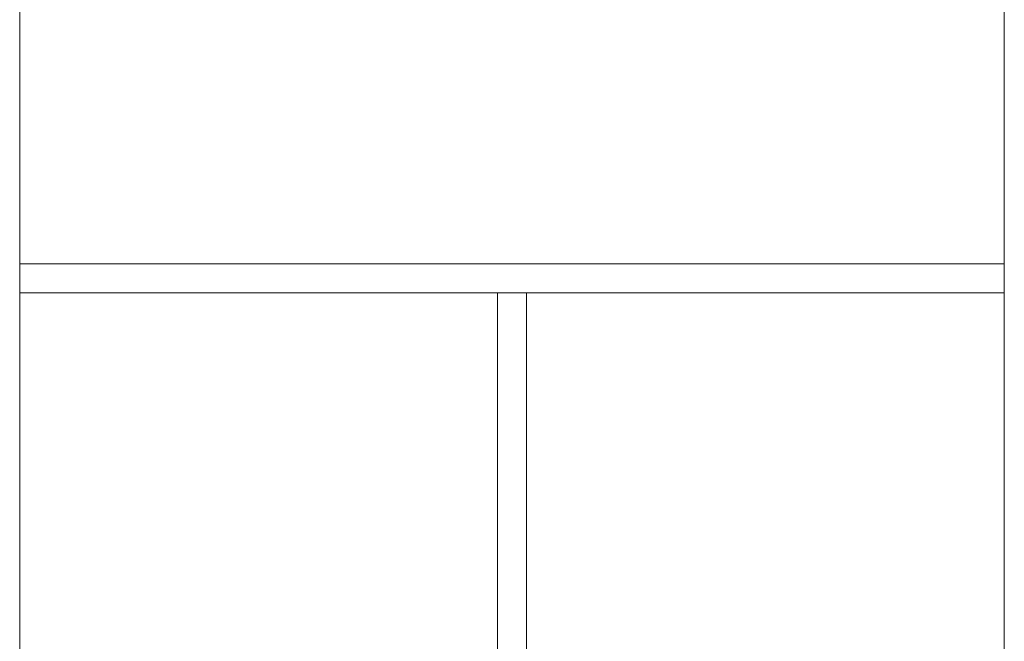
# Model space of a CAD drawing. Header units: millimetres. Extents: x -65 to 293624, y -1905 to 31061.
# Tile 114 of 256: x 55141 to 57191, y 19171 to 20465. Entities that reach past the tile are written whole.
import ezdxf

# ---------------------------------------------------------------- set-up
doc = ezdxf.new("R2010")
doc.units = ezdxf.units.MM
doc.header["$MEASUREMENT"] = 0
for name, color, linetype in [('1232 Välisseinad.AR', 7, 'Continuous'), ('1245 Klaasfassaadid.AR', 7, 'Continuous'), ('1253 Terrassipostid.AR', 7, 'Continuous')]:
    doc.layers.add(name, color=color, linetype=linetype)

# ---------------------------------------------------------------- blocks, each defined once
blk = doc.blocks.new('Section Element_16_2', base_point=(-38239, 12361.4))
at = {"layer": '1253 Terrassipostid.AR', "color": 7, "linetype": 'Continuous', "lineweight": 13}
blk.add_line((55140.6, 15593.1), (55140.6, 21244.3), dxfattribs=at)
blk = doc.blocks.new('Section Element_17_2', base_point=(-38239, 12361.4))
at = {"layer": '1253 Terrassipostid.AR', "color": 7, "linetype": 'Continuous', "lineweight": 13}
blk.add_line((57190.6, 21394.2), (57190.6, 16346.4), dxfattribs=at)
blk = doc.blocks.new('Section Element_79_2', base_point=(-38239, 12361.4))
at = {"layer": '1232 Välisseinad.AR', "color": 7, "linetype": 'Continuous', "lineweight": 13}
blk.add_line((55140.6, 19956.4), (57190.6, 19956.4), dxfattribs=at)
blk = doc.blocks.new('Section Element_315_2', base_point=(-38239, 12361.4))
at = {"layer": '1245 Klaasfassaadid.AR', "color": 7, "linetype": 'Continuous', "lineweight": 13}
blk.add_line((56195.6, 19896.4), (57190.6, 19896.4), dxfattribs=at)
blk = doc.blocks.new('Section Element_316_2', base_point=(-38239, 12361.4))
at = {"layer": '1245 Klaasfassaadid.AR', "color": 7, "linetype": 'Continuous', "lineweight": 13}
for p, q in [((56135.6, 17540.4), (56135.6, 19896.4)), ((56135.6, 19896.4), (56195.6, 19896.4)), ((56195.6, 17541.5), (56195.6, 19896.4)), ((56135.6, 17526.4), (56135.6, 17534.7)), ((56195.6, 17526.4), (56195.6, 17536.4)), ((56139.1, 17526.4), (56135.6, 17526.4)), ((56139.1, 17526.4), (56139.1, 17526.4)), ((56174.4, 17526.4), (56165.6, 17526.4)), ((56195.6, 17526.4), (56194.4, 17526.4))]:
    blk.add_line(p, q, dxfattribs=at)
blk = doc.blocks.new('Section Element_317_2', base_point=(-38239, 12361.4))
at = {"layer": '1245 Klaasfassaadid.AR', "color": 7, "linetype": 'Continuous', "lineweight": 13}
blk.add_line((55140.6, 19896.4), (56135.6, 19896.4), dxfattribs=at)

msp = doc.modelspace()

# ---------------------------------------------------------------- block references
at = {"layer": '1232 Välisseinad.AR', "lineweight": 0}
msp.add_blockref('Section Element_79_2', (-38239, 12361.4), dxfattribs=at)
at = {"layer": '1245 Klaasfassaadid.AR', "lineweight": 0}
for name in ['Section Element_317_2', 'Section Element_316_2', 'Section Element_315_2']:
    msp.add_blockref(name, (-38239, 12361.4), dxfattribs=at)
at = {"layer": '1253 Terrassipostid.AR', "lineweight": 0}
for name in ['Section Element_17_2', 'Section Element_16_2']:
    msp.add_blockref(name, (-38239, 12361.4), dxfattribs=at)

doc.saveas('drawing.dxf')
